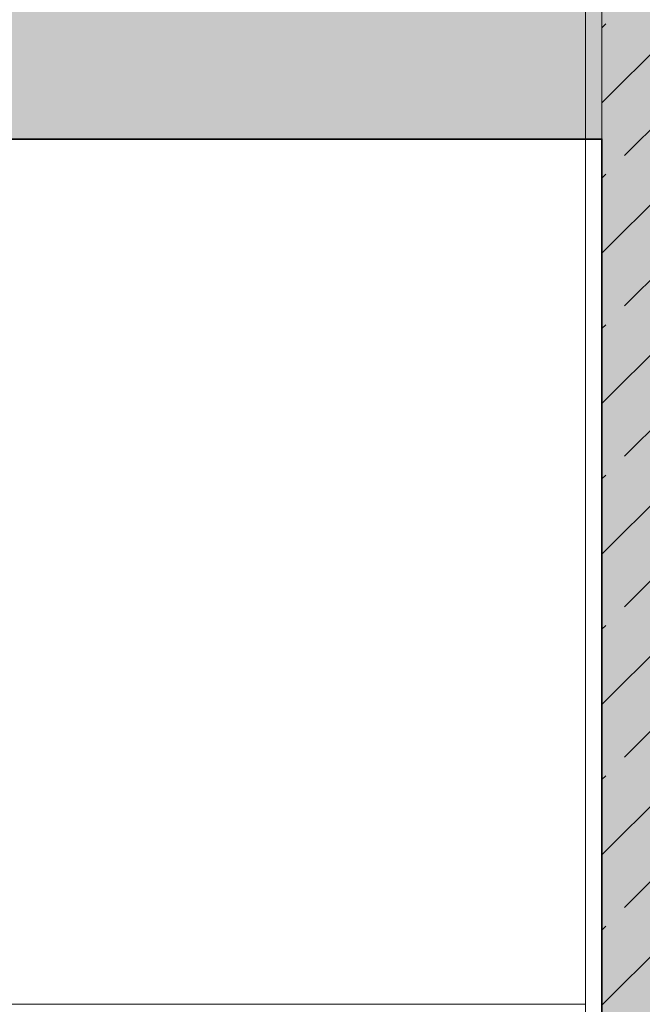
# Model space of a CAD drawing. Header units: millimetres. Extents: x -105953 to -79253, y 14617 to 35617.
# Tile 10 of 48: x -100798 to -100037, y 21070 to 22274. Entities that reach past the tile are written whole.
import ezdxf

# ---------------------------------------------------------------- set-up
doc = ezdxf.new("R2010")
doc.units = ezdxf.units.MM
doc.header["$MEASUREMENT"] = 0
doc.layers.add('Nowe_Konstrukcja - Schody_Nr_pióra__101', color=250, linetype='Continuous', lineweight=13, true_color=0x333333)
doc.layers.add('Nowe_Konstrukcja - Ściany zew_Nr_pióra__23', color=7, linetype='Continuous', lineweight=13, true_color=0x858585)
for name, color, linetype, lineweight in [('Nowe_Konstrukcja - Stropy_Nr_pióra__21', 7, 'Continuous', 20), ('Nowe_Konstrukcja - Ściany zew_Nr_pióra__21', 7, 'Continuous', 20), ('Nowe_Konstrukcja - Ściany zew_Nr_pióra__3', 7, 'Continuous', 13), ('Nowe_Konstrukcja - Ściany zew_Nr_pióra__7', 7, 'Continuous', 35)]:
    doc.layers.add(name, color=color, linetype=linetype, lineweight=lineweight)
pattern_1 = [(45, (0, 0), (-91.92388, 91.92388), []), (45, (-45.96, 45.96), (-91.92388, 91.92388), [97.5, -32.5])]

msp = doc.modelspace()

# ---------------------------------------------------------------- hatches: boundary and pattern name
at = {"layer": 'Nowe_Konstrukcja - Ściany zew_Nr_pióra__23', "linetype": 'Continuous', "lineweight": 13, "true_color": 0x858585}
h = msp.add_hatch(dxfattribs=at)
h.set_pattern_fill('Beton_zbrojony_0001', color=252, style=0, pattern_type=2)
h.set_pattern_definition(pattern_1)
h.paths.add_polyline_path([(-103086.6, 32727.9), (-103086.6, 18993.9), (-102846.6, 18993.9), (-102846.6, 22127.9), (-100086.6, 22127.9), (-100086.6, 18993.9), (-99846.6, 18993.9), (-99846.6, 32927.9), (-100086.6, 32927.9), (-100086.6, 29527.9), (-102846.6, 29527.9), (-102846.6, 32727.9), (-102846.6, 32927.9), (-103086.6, 32927.9)])
h.paths.add_polyline_path([(-102846.6, 25927.9), (-102846.6, 29327.9), (-100086.6, 29327.9), (-100086.6, 26047.9), (-100086.6, 25927.9)], flags=0)
h.paths.add_polyline_path([(-102846.6, 22327.9), (-102846.6, 25727.9), (-100086.6, 25727.9), (-100086.6, 25587.9), (-100086.6, 25567.9), (-100086.6, 25547.9), (-100086.6, 22447.9), (-100086.6, 22327.9)], flags=0)
h = msp.add_hatch(dxfattribs=at)
h.set_pattern_fill('Beton_zbrojony_0001', color=252, style=0, pattern_type=2)
h.set_pattern_definition(pattern_1)
h.paths.add_polyline_path([(-100086.6, 18497.9), (-99846.6, 18497.9), (-99846.6, 22447.9), (-100086.6, 22447.9)])

# ---------------------------------------------------------------- linework, layer by layer
at = {"layer": 'Nowe_Konstrukcja - Schody_Nr_pióra__101', "color": 250, "linetype": 'Continuous', "lineweight": 13, "true_color": 0x333333}
msp.add_line((-101411.6, 21070.2), (-100106.6, 21070.2), dxfattribs=at)
at = {"layer": 'Nowe_Konstrukcja - Stropy_Nr_pióra__21', "color": 7, "linetype": 'Continuous', "lineweight": 20}
for p, q in [((-100086.6, 21967.9), (-100086.6, 22447.9)), ((-100086.6, 22127.9), (-100086.6, 22327.9)), ((-100086.6, 21987.9), (-100086.6, 22127.9)), ((-100086.6, 21967.9), (-100086.6, 21987.9))]:
    msp.add_line(p, q, dxfattribs=at)
at = {"layer": 'Nowe_Konstrukcja - Ściany zew_Nr_pióra__21', "color": 7, "linetype": 'Continuous', "lineweight": 20}
msp.add_line((-100086.6, 18993.9), (-100086.6, 21967.9), dxfattribs=at)
at = {"layer": 'Nowe_Konstrukcja - Ściany zew_Nr_pióra__3', "color": 7, "linetype": 'Continuous', "lineweight": 13}
for p, q in [((-100106.6, 19347.9), (-100106.6, 22447.9)), ((-100086.6, 19347.9), (-100086.6, 22447.9))]:
    msp.add_line(p, q, dxfattribs=at)
at = {"layer": 'Nowe_Konstrukcja - Ściany zew_Nr_pióra__7', "color": 7, "linetype": 'Continuous', "lineweight": 35}
msp.add_line((-102846.6, 22127.9), (-100086.6, 22127.9), dxfattribs=at)
at = {"layer": 'Nowe_Konstrukcja - Ściany zew_Nr_pióra__7', "color": 7, "linetype": 'Continuous', "lineweight": 35, "flags": 128}
msp.add_lwpolyline([(-103086.6, 32727.9), (-103086.6, 18993.9), (-102846.6, 18993.9), (-102846.6, 22127.9), (-100086.6, 22127.9), (-100086.6, 18993.9), (-99846.6, 18993.9), (-99846.6, 32927.9), (-100086.6, 32927.9), (-100086.6, 29527.9), (-102846.6, 29527.9), (-102846.6, 32727.9), (-102846.6, 32927.9), (-103086.6, 32927.9)], close=True, dxfattribs=at)

doc.saveas('drawing.dxf')
